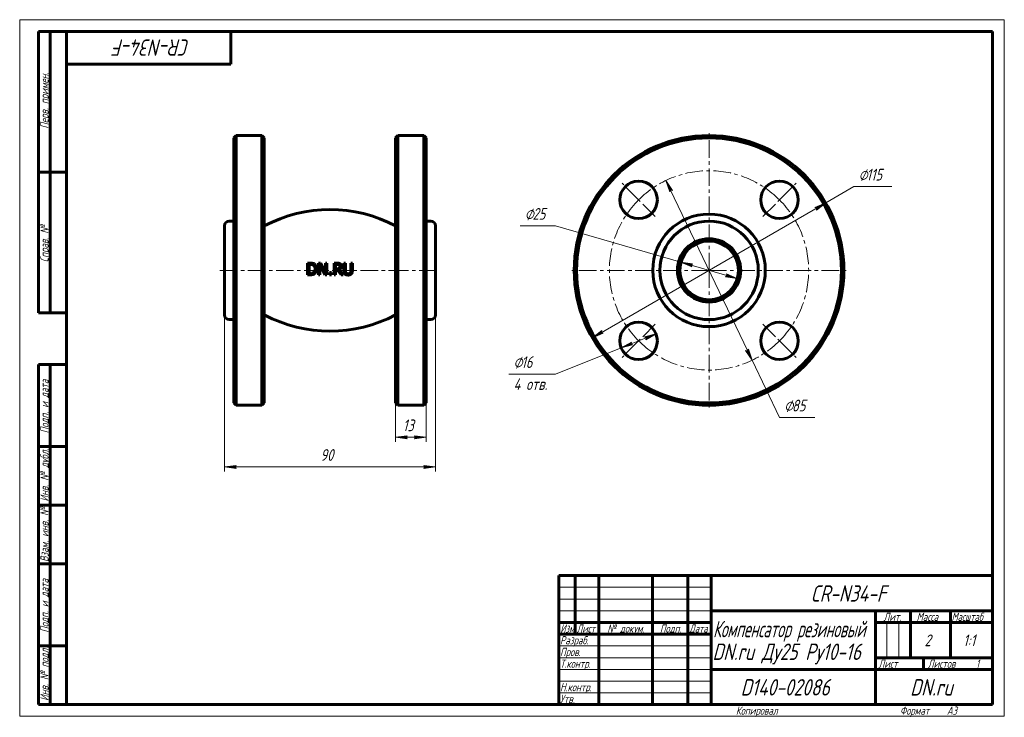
# Model space of a CAD drawing. Header units: millimetres. Extents: x 0 to 420, y 0 to 297.
import ezdxf

# ---------------------------------------------------------------- set-up
doc = ezdxf.new("R2010")
doc.units = ezdxf.units.MM
for name, pattern in [('K5LT_AXLED', [12, 7.5, -1.5, 1.5, -1.5]), ('K5LT_BASIC', [0]), ('K5LT_THIN', [0])]:
    doc.linetypes.add(name, pattern=pattern)
doc.layers.add('Системный слой', color=7, linetype='Continuous')
doc.layers.add('Системный слой (1)', color=7, linetype='Continuous', true_color=0x6c6c6c)
doc.styles.add('KDIMTEXTSTYLE', font='txt', dxfattribs={"width": 0.96, "oblique": 15, "height": 5})
doc.styles.add('KTEXTSTYLE', font='txt', dxfattribs={"width": 0.96, "height": 5})
doc.dimstyles.new('KDIMSTYLE (1.00)', dxfattribs={"dimtxt": 5, "dimasz": 1, "dimexe": 2, "dimexo": 0, "dimgap": 1, "dimtad": 1, "dimtxsty": 'KDIMTEXTSTYLE', "dimsah": 1, "dimcen": 0, "dimdle": 1, "dimadec": 0, "dimazin": 0, "dimtfac": 0.667, "dimtmove": 0, "dimatfit": 3, "dimfxl": 1, "dimtvp": 1, "dimtolj": 1, "dimtzin": 0, "dimarcsym": 0})

# ---------------------------------------------------------------- blocks, each defined once
blk = doc.blocks.new('D0')
at = {"layer": 'Системный слой (1)'}
for points in [[(87.35, 106.33), (92.35, 106.99), (91.85, 106.33), (92.35, 105.68)], [(172.35, 105.68), (177.35, 106.33), (172.35, 106.99), (172.85, 106.33)]]:
    blk.add_hatch(color=7, dxfattribs=at).paths.add_polyline_path(points)
at = {"layer": 'Системный слой (1)', "color": 7, "linetype": 'K5LT_THIN', "lineweight": 18, "true_color": 0xffffff}
for p, q in [((87.35, 171.13), (87.35, 104.33)), ((177.35, 171.13), (177.35, 104.33)), ((87.35, 106.33), (92.35, 106.99)), ((92.35, 105.68), (87.35, 106.33)), ((92.35, 106.99), (91.85, 106.33)), ((91.85, 106.33), (92.35, 105.68)), ((172.85, 106.33), (172.35, 106.99)), ((172.35, 106.99), (177.35, 106.33)), ((177.35, 106.33), (172.35, 105.68)), ((172.35, 105.68), (172.85, 106.33))]:
    blk.add_line(p, q, dxfattribs=at)
blk.add_wipeout([(128.27, 107.33), (128.27, 114.72), (136.11, 114.72), (136.11, 107.33)]).dxf.layer = 'Системный слой (1)'
blk.add_line((87.35, 106.33), (177.35, 106.33), dxfattribs=at)
at = {"layer": 'Системный слой (1)', "color": 7, "insert": (128.27, 113.92), "char_height": 5, "attachment_point": 1, "style": 'KTEXTSTYLE'}
blk.add_mtext('\\fArial|b0|c204|p34;\\H5.0;\\W1.000;\\Q15;\\fGOST Type AU|b0|i0|c204|p34;\\Q15;\\W0.960;90', dxfattribs=at)
blk = doc.blocks.new('KDIMARROW_01')
at = {"layer": 'Системный слой'}
blk.add_hatch(color=0, dxfattribs=at).paths.add_polyline_path([(-5, -0.66), (0, 0), (-5, 0.66), (-4.5, 0)])
at = {"layer": 'Системный слой', "color": 0, "linetype": 'K5LT_THIN', "lineweight": 18}
for p, q in [((-4.5, 0), (-5, 0.66)), ((-5, 0.66), (0, 0)), ((0, 0), (-5, -0.66)), ((-5, -0.66), (-4.5, 0))]:
    blk.add_line(p, q, dxfattribs=at)
at = {"layer": 'Системный слой (1)', "color": 0, "linetype": 'K5LT_THIN', "lineweight": 18}
blk.add_line((294.05, 190.13), (293.05, 190.13), dxfattribs=at)
blk = doc.blocks.new('D1')
at = {"layer": 'Системный слой (1)', "color": 7, "linetype": 'K5LT_THIN', "lineweight": 18, "true_color": 0xffffff}
for p, q in [((160.35, 133.63), (160.35, 116.96)), ((173.35, 133.63), (173.35, 116.96))]:
    blk.add_line(p, q, dxfattribs=at)
blk.add_wipeout([(163.43, 119.96), (163.43, 127.34), (170, 127.34), (170, 119.96)]).dxf.layer = 'Системный слой (1)'
at = {"layer": 'Системный слой (1)'}
for points in [[(164.85, 118.96), (165.35, 119.62), (160.35, 118.96), (165.35, 118.3)], [(173.35, 118.96), (168.35, 119.62), (168.85, 118.96), (168.35, 118.3)]]:
    blk.add_hatch(color=7, dxfattribs=at).paths.add_polyline_path(points)
at = {"layer": 'Системный слой (1)', "color": 7, "linetype": 'K5LT_THIN', "lineweight": 18, "true_color": 0xffffff}
for p, q in [((160.35, 118.96), (165.35, 119.62)), ((165.35, 118.3), (160.35, 118.96)), ((160.35, 118.96), (173.35, 118.96)), ((165.35, 119.62), (164.85, 118.96)), ((164.85, 118.96), (165.35, 118.3)), ((168.85, 118.96), (168.35, 119.62)), ((168.35, 119.62), (173.35, 118.96)), ((173.35, 118.96), (168.35, 118.3)), ((168.35, 118.3), (168.85, 118.96))]:
    blk.add_line(p, q, dxfattribs=at)
at = {"layer": 'Системный слой (1)', "color": 7, "insert": (163.43, 126.55), "char_height": 5, "attachment_point": 1, "style": 'KTEXTSTYLE'}
blk.add_mtext('\\fArial|b0|c204|p34;\\H5.0;\\W1.000;\\Q15;\\fGOST Type AU|b0|i0|c204|p34;\\Q15;\\W0.960;13', dxfattribs=at)
blk = doc.blocks.new('U0')
at = {"layer": 'Системный слой (1)', "color": 30, "linetype": 'K5LT_AXLED', "lineweight": 18, "true_color": 0xff8000}
for q in [(294.05, 249.63), (234.55, 190.13), (353.55, 190.13), (294.05, 130.63)]:
    blk.add_line((294.05, 190.13), q, dxfattribs=at)
blk = doc.blocks.new('U1')
at = {"layer": 'Системный слой (1)', "color": 30, "linetype": 'K5LT_AXLED', "lineweight": 18, "true_color": 0xff8000}
for p, q in [((264, 220.18), (256.93, 227.26)), ((324.11, 220.18), (331.18, 227.26)), ((271.07, 213.11), (264, 220.18)), ((317.03, 213.11), (324.11, 220.18)), ((271.07, 167.15), (264, 160.08)), ((317.03, 167.15), (324.11, 160.08)), ((264, 160.08), (256.93, 153.01)), ((324.11, 160.08), (331.18, 153.01))]:
    blk.add_line(p, q, dxfattribs=at)
for start, end in [(45, 135), (135, 225), (315, 45), (225, 315)]:
    blk.add_arc((294.05, 190.13), 42.5, start, end, dxfattribs=at)
blk = doc.blocks.new('D2')
at = {"layer": 'Системный слой (1)'}
for points in [[(339.84, 215.83), (343.84, 218.9), (339.18, 216.97), (339.94, 216.65)], [(244.27, 161.36), (248.93, 163.29), (248.16, 163.61), (248.27, 164.43)]]:
    blk.add_hatch(color=7, dxfattribs=at).paths.add_polyline_path(points)
at = {"layer": 'Системный слой (1)', "color": 7, "linetype": 'K5LT_THIN', "lineweight": 18, "true_color": 0xffffff}
for p, q in [((244.27, 161.36), (343.84, 218.9)), ((339.18, 216.97), (343.84, 218.9)), ((343.84, 218.9), (339.84, 215.83)), ((339.94, 216.65), (339.18, 216.97)), ((339.84, 215.83), (339.94, 216.65)), ((244.27, 161.36), (248.27, 164.43)), ((248.27, 164.43), (248.16, 163.61)), ((248.93, 163.29), (244.27, 161.36)), ((248.16, 163.61), (248.93, 163.29))]:
    blk.add_line(p, q, dxfattribs=at)
blk.add_arc((294.05, 190.13), 57.5, 208.0291, 180, dxfattribs=at)
blk.add_arc((294.05, 190.13), 57.5, 208.0291, 180, dxfattribs=at)
blk.add_wipeout([(357.85, 226.84), (357.85, 234.22), (369.5, 234.22), (369.5, 226.84)]).dxf.layer = 'Системный слой (1)'
for p, q in [((343.84, 218.9), (355.85, 225.84)), ((355.85, 225.84), (371.99, 225.84))]:
    blk.add_line(p, q, dxfattribs=at)
at = {"layer": 'Системный слой (1)', "color": 7, "char_height": 5, "attachment_point": 1, "style": 'KTEXTSTYLE'}
for s, insert in [('\\fArial|b0|c204|p34;\\H5.0;\\W1.000;\\Q15;\\fGOST Type AU|b0|i0|c204|p34;\\Q15;\\W0.960;⌀', (357.85, 233.43)), ('\\fArial|b0|c204|p34;\\H5.0;\\W1.000;\\Q15;\\fGOST Type AU|b0|i0|c204|p34;\\Q15;\\W0.960;115', (361.16, 233.43))]:
    blk.add_mtext(s, dxfattribs=dict(at, insert=insert))
blk = doc.blocks.new('D3')
at = {"layer": 'Системный слой (1)'}
for points in [[(278.44, 224.24), (275.69, 228.46), (277.26, 223.67), (277.63, 224.4)], [(312.42, 151.8), (310.85, 156.6), (310.47, 155.86), (309.66, 156.03)]]:
    blk.add_hatch(color=7, dxfattribs=at).paths.add_polyline_path(points)
at = {"layer": 'Системный слой (1)', "color": 7, "linetype": 'K5LT_THIN', "lineweight": 18, "true_color": 0xffffff}
for p, q in [((275.69, 228.46), (278.44, 224.24)), ((277.26, 223.67), (275.69, 228.46)), ((275.69, 228.46), (312.42, 151.8)), ((277.63, 224.4), (277.26, 223.67)), ((278.44, 224.24), (277.63, 224.4)), ((312.42, 151.8), (309.66, 156.03)), ((309.66, 156.03), (310.47, 155.86)), ((310.47, 155.86), (310.85, 156.6)), ((310.85, 156.6), (312.42, 151.8))]:
    blk.add_line(p, q, dxfattribs=at)
blk.add_wipeout([(326.11, 128.41), (326.11, 135.79), (336.74, 135.79), (336.74, 128.41)]).dxf.layer = 'Системный слой (1)'
for p, q in [((312.42, 151.8), (324.11, 127.41)), ((324.11, 127.41), (339.19, 127.41))]:
    blk.add_line(p, q, dxfattribs=at)
at = {"layer": 'Системный слой (1)', "color": 7, "char_height": 5, "attachment_point": 1, "style": 'KTEXTSTYLE'}
for s, insert in [('\\fArial|b0|c204|p34;\\H5.0;\\W1.000;\\Q15;\\fGOST Type AU|b0|i0|c204|p34;\\Q15;\\W0.960;⌀', (326.11, 135)), ('\\fArial|b0|c204|p34;\\H5.0;\\W1.000;\\Q15;\\fGOST Type AU|b0|i0|c204|p34;\\Q15;\\W0.960;85', (329.41, 135))]:
    blk.add_mtext(s, dxfattribs=dict(at, insert=insert))
blk = doc.blocks.new('D4')
at = {"layer": 'Системный слой (1)'}
for points in [[(286.37, 192.36), (287.03, 192.85), (282.05, 193.61), (286.67, 191.59)], [(306.06, 186.65), (301.44, 188.68), (301.74, 187.9), (301.07, 187.41)]]:
    blk.add_hatch(color=7, dxfattribs=at).paths.add_polyline_path(points)
at = {"layer": 'Системный слой (1)', "color": 7, "linetype": 'K5LT_THIN', "lineweight": 18, "true_color": 0xffffff}
for p, q in [((282.05, 193.61), (228.53, 209.13)), ((282.05, 193.61), (287.03, 192.85)), ((286.67, 191.59), (282.05, 193.61)), ((306.06, 186.65), (282.05, 193.61)), ((287.03, 192.85), (286.37, 192.36)), ((286.37, 192.36), (286.67, 191.59)), ((301.07, 187.41), (301.74, 187.9)), ((306.06, 186.65), (301.07, 187.41)), ((301.74, 187.9), (301.44, 188.68)), ((301.44, 188.68), (306.06, 186.65))]:
    blk.add_line(p, q, dxfattribs=at)
blk.add_arc((294.05, 190.13), 12.5, 334.6816, 270, dxfattribs=at)
blk.add_arc((294.05, 190.13), 12.5, 334.6816, 270, dxfattribs=at)
blk.add_wipeout([(215.45, 210.13), (215.45, 217.51), (226.09, 217.51), (226.09, 210.13)]).dxf.layer = 'Системный слой (1)'
blk.add_line((228.53, 209.13), (213.45, 209.13), dxfattribs=at)
at = {"layer": 'Системный слой (1)', "color": 7, "char_height": 5, "attachment_point": 1, "style": 'KTEXTSTYLE'}
for s, insert in [('\\fArial|b0|c204|p34;\\H5.0;\\W1.000;\\Q15;\\fGOST Type AU|b0|i0|c204|p34;\\Q15;\\W0.960;⌀', (215.45, 216.72)), ('\\fArial|b0|c204|p34;\\H5.0;\\W1.000;\\Q15;\\fGOST Type AU|b0|i0|c204|p34;\\Q15;\\W0.960;25', (218.76, 216.72))]:
    blk.add_mtext(s, dxfattribs=dict(at, insert=insert))
blk = doc.blocks.new('D5')
at = {"layer": 'Системный слой (1)'}
for points in [[(267.03, 160.58), (271.43, 163.04), (266.54, 161.8), (267.25, 161.38)], [(261.46, 158.36), (260.75, 158.78), (260.97, 159.58), (256.57, 157.12)]]:
    blk.add_hatch(color=7, dxfattribs=at).paths.add_polyline_path(points)
at = {"layer": 'Системный слой (1)', "color": 7, "linetype": 'K5LT_THIN', "lineweight": 18, "true_color": 0xffffff}
for p, q in [((271.43, 163.04), (256.57, 157.12)), ((266.54, 161.8), (271.43, 163.04)), ((267.25, 161.38), (266.54, 161.8)), ((271.43, 163.04), (267.03, 160.58)), ((267.03, 160.58), (267.25, 161.38)), ((256.57, 157.12), (228.53, 145.94)), ((256.57, 157.12), (260.97, 159.58)), ((261.46, 158.36), (256.57, 157.12)), ((260.97, 159.58), (260.75, 158.78)), ((260.75, 158.78), (261.46, 158.36))]:
    blk.add_line(p, q, dxfattribs=at)
blk.add_wipeout([(210.65, 137.56), (210.65, 154.32), (225.89, 154.32), (225.89, 137.56)]).dxf.layer = 'Системный слой (1)'
blk.add_line((228.53, 145.94), (208.65, 145.94), dxfattribs=at)
at = {"layer": 'Системный слой (1)', "color": 7, "char_height": 5, "attachment_point": 1, "style": 'KTEXTSTYLE'}
for s, insert in [('\\fArial|b0|c204|p34;\\H5.0;\\W1.000;\\Q15;\\fGOST Type AU|b0|i0|c204|p34;\\Q15;\\W0.960;⌀', (210.65, 153.52)), ('\\fArial|b0|c204|p34;\\H5.0;\\W1.000;\\Q15;\\fGOST Type AU|b0|i0|c204|p34;\\Q15;\\W0.960;16', (213.96, 153.52)), ('\\fArial|b0|c204|p34;\\H5.0;\\W1.000;\\Q15;\\fGOST Type AU|b0|i0|c204|p34;\\Q15;\\W0.960;4 отв.', (210.65, 144.14))]:
    blk.add_mtext(s, dxfattribs=dict(at, insert=insert))
blk = doc.blocks.new('U2')
at = {"color": 7, "linetype": 'K5LT_THIN', "lineweight": 18, "true_color": 0xffffff}
for p, q in [((0, 0), (0, 297)), ((0, 297), (420, 297)), ((420, 297), (420, 0)), ((230, 55), (295, 55)), ((230, 50), (295, 50)), ((230, 45), (295, 45)), ((369.96, 25), (369.96, 40)), ((374.98, 25), (374.98, 40)), ((230, 30), (295, 30)), ((230, 25), (295, 25)), ((230, 20), (295, 20)), ((230, 15), (295, 15)), ((230, 10), (295, 10)), ((420, 0), (0, 0))]:
    blk.add_line(p, q, dxfattribs=at)
at = {"color": 143, "linetype": 'K5LT_BASIC', "lineweight": 60, "true_color": 0x33acca}
for p, q in [((8, 172), (8, 292)), ((20, 292), (8, 292)), ((13, 172), (13, 292)), ((20, 5), (20, 292)), ((20, 292), (415, 292)), ((90, 292), (90, 278)), ((415, 292), (415, 5)), ((90, 278), (20, 278)), ((20, 232), (8, 232)), ((20, 172), (8, 172)), ((8, 5), (8, 150)), ((20, 150), (8, 150)), ((13, 5), (13, 150)), ((20, 115), (8, 115)), ((20, 90), (8, 90)), ((20, 65), (8, 65)), ((230, 60), (415, 60)), ((230, 5), (230, 60)), ((237, 35), (237, 60)), ((247, 5), (247, 60)), ((270, 5), (270, 60)), ((285, 5), (285, 60)), ((295, 5), (295, 60)), ((295, 45), (415, 45)), ((365, 5), (365, 45)), ((380, 25), (380, 45)), ((397, 25), (397, 45)), ((230, 40), (295, 40)), ((365, 40), (380, 40)), ((380, 40), (415, 40)), ((230, 35), (295, 35)), ((20, 30), (8, 30)), ((365, 25), (415, 25)), ((385.57, 20), (385.57, 25)), ((295, 20), (365, 20)), ((365, 20), (415, 20)), ((20, 5), (8, 5)), ((415, 5), (20, 5))]:
    blk.add_line(p, q, dxfattribs=at)
at = {"color": 7, "attachment_point": 1, "style": 'KTEXTSTYLE'}
for s, insert, char_height, rotation in [('\\fArial|b0|c204|p34;\\H5.0;\\W1.000;\\Q15;\\fGOST Type AU|b0|i0|c204|p34;\\Q15;\\W0.960;\\H7.00;CR-N34-F', (72.66, 281.64), 7, 180), ('\\fArial|b0|c204|p34;\\H5.0;\\W1.000;\\Q15;\\fGOST Type AU|b0|i0|c204|p34;\\Q15;\\W0.960;\\H3.50;Перв. примен.', (8.82, 250.52), 3.5, 90), ('\\fArial|b0|c204|p34;\\H5.0;\\W1.000;\\Q15;\\fGOST Type AU|b0|i0|c204|p34;\\Q15;\\W0.960;\\H3.50;Справ. №', (8.82, 193.63), 3.5, 90), ('\\fArial|b0|c204|p34;\\H5.0;\\W1.000;\\Q15;\\fGOST Type AU|b0|i0|c204|p34;\\Q15;\\W0.960;\\H3.50;Подп. и дата', (8.82, 120.66), 3.5, 90), ('\\fArial|b0|c204|p34;\\H5.0;\\W1.000;\\Q15;\\fGOST Type AU|b0|i0|c204|p34;\\Q15;\\W0.960;\\H3.50;Инв. № дубл.', (8.82, 91.57), 3.5, 90), ('\\fArial|b0|c204|p34;\\H5.0;\\W1.000;\\Q15;\\fGOST Type AU|b0|i0|c204|p34;\\Q15;\\W0.960;\\H3.50;Взам. инв. №', (8.82, 65.8), 3.5, 90), ('\\fArial|b0|c204|p34;\\H5.0;\\W1.000;\\Q15;\\fGOST Type AU|b0|i0|c204|p34;\\Q15;\\W0.960;\\H3.50;Подп. и дата', (8.82, 35.66), 3.5, 90), ('\\fArial|b0|c204|p34;\\H5.0;\\W1.000;\\Q15;\\fGOST Type AU|b0|i0|c204|p34;\\Q15;\\W0.960;\\H3.50;Инв. № подл.', (8.82, 6.57), 3.5, 90)]:
    blk.add_mtext(s, dxfattribs=dict(at, insert=insert, char_height=char_height, rotation=rotation))
for s, insert, char_height in [('\\fArial|b0|c204|p34;\\H5.0;\\W1.000;\\Q15;\\fGOST Type AU|b0|i0|c204|p34;\\Q15;\\W0.960;\\H7.00;CR-N34-F', (337.34, 55.86), 7), ('\\fArial|b0|c204|p34;\\H5.0;\\W1.000;\\Q15;\\fGOST Type AU|b0|i0|c204|p34;\\Q15;\\W0.960;\\H3.50;Лит.', (368.47, 44.18), 3.5), ('\\fArial|b0|c204|p34;\\H5.0;\\W1.000;\\Q15;\\fGOST Type AU|b0|i0|c204|p34;\\Q15;\\W0.960;\\H3.50;Масса', (382.58, 44.18), 3.5), ('\\fArial|b0|c204|p34;\\H5.0;\\W1.000;\\Q15;\\fGOST Type AU|b0|i0|c204|p34;\\Q15;\\W0.926;\\H3.50;Масштаб', (397.52, 44.18), 3.5), ('\\fArial|b0|c204|p34;\\H5.0;\\W1.000;\\Q15;\\fGOST Type AU|b0|i0|c204|p34;\\Q15;\\W0.786;\\H3.50;Изм.', (230.62, 39.18), 3.5), ('\\fArial|b0|c204|p34;\\H5.0;\\W1.000;\\Q15;\\fGOST Type AU|b0|i0|c204|p34;\\Q15;\\W0.800;\\H3.50;Лист', (237.61, 39.18), 3.5), ('\\fArial|b0|c204|p34;\\H5.0;\\W1.000;\\Q15;\\fGOST Type AU|b0|i0|c204|p34;\\Q15;\\W0.960;\\H3.50;№ докум.', (250.63, 39.18), 3.5), ('\\fArial|b0|c204|p34;\\H5.0;\\W1.000;\\Q15;\\fGOST Type AU|b0|i0|c204|p34;\\Q15;\\W0.960;\\H3.50;Подп.', (273.1, 39.18), 3.5), ('\\fArial|b0|c204|p34;\\H5.0;\\W1.000;\\Q15;\\fGOST Type AU|b0|i0|c204|p34;\\Q15;\\W0.800;\\H3.50;Дата', (285.61, 39.18), 3.5), ('\\fArial|b0|c204|p34;\\H5.0;\\W1.000;\\Q15;\\fGOST Type AU|b0|i0|c204|p34;\\Q15;\\W0.759;\\H7.00;Компенсатор резиновый', (295.78, 40.69), 7), ('\\fArial|b0|c204|p34;\\H5.0;\\W1.000;\\Q15;\\fGOST Type AU|b0|i0|c204|p34;\\Q15;\\W0.960;\\H3.50;Разраб.', (230.5, 34.18), 3.5), ('\\fArial|b0|c204|p34;\\H5.0;\\W1.000;\\Q15;\\fGOST Type AU|b0|i0|c204|p34;\\Q15;\\W0.960;2', (386, 34.9), 5), ('\\fArial|b0|c204|p34;\\H5.0;\\W1.000;\\Q15;\\fGOST Type AU|b0|i0|c204|p34;\\Q15;\\W0.960;{\\c16737820;1:1}', (402.44, 34.9), 5), ('\\fArial|b0|c204|p34;\\H5.0;\\W1.000;\\Q15;\\fGOST Type AU|b0|i0|c204|p34;\\Q15;\\W0.936;\\H7.00;DN.ru Ду25 Ру10-16', (295.53, 31.02), 7), ('\\fArial|b0|c204|p34;\\H5.0;\\W1.000;\\Q15;\\fGOST Type AU|b0|i0|c204|p34;\\Q15;\\W0.960;\\H3.50;Пров.', (230.5, 29.18), 3.5), ('\\fArial|b0|c204|p34;\\H5.0;\\W1.000;\\Q15;\\fGOST Type AU|b0|i0|c204|p34;\\Q15;\\W0.960;\\H3.50;Т.контр.', (230.5, 24.18), 3.5), ('\\fArial|b0|c204|p34;\\H5.0;\\W1.000;\\Q15;\\fGOST Type AU|b0|i0|c204|p34;\\Q15;\\W0.960;\\H3.50;Лист', (366.32, 24.18), 3.5), ('\\fArial|b0|c204|p34;\\H5.0;\\W1.000;\\Q15;\\fGOST Type AU|b0|i0|c204|p34;\\Q15;\\W0.960;\\H3.50;Листов', (387.36, 24.18), 3.5), ('\\fArial|b0|c204|p34;\\H5.0;\\W1.000;\\Q15;\\fGOST Type AU|b0|i0|c204|p34;\\Q15;\\W0.960;\\H3.50;1', (407.91, 24.18), 3.5), ('\\fArial|b0|c204|p34;\\H5.0;\\W1.000;\\Q15;\\fGOST Type AU|b0|i0|c204|p34;\\Q15;\\W0.960;\\H3.50;Н.контр.', (230.5, 14.18), 3.5), ('\\fArial|b0|c204|p34;\\H5.0;\\W1.000;\\Q15;\\fGOST Type AU|b0|i0|c204|p34;\\Q15;\\W0.960;\\H7.00;D140-02086', (307.52, 15.86), 7), ('\\fArial|b0|c204|p34;\\H5.0;\\W1.000;\\Q15;\\fGOST Type AU|b0|i0|c204|p34;\\Q15;\\W0.960;\\H7.00;DN.ru', (379.84, 15.86), 7), ('\\fArial|b0|c204|p34;\\H5.0;\\W1.000;\\Q15;\\fGOST Type AU|b0|i0|c204|p34;\\Q15;\\W0.960;\\H3.50;Утв.', (230.5, 9.18), 3.5), ('\\fArial|b0|c204|p34;\\H5.0;\\W1.000;\\Q15;\\fGOST Type AU|b0|i0|c204|p34;\\Q15;\\W0.960;\\H3.50;Копировал', (305.5, 4.18), 3.5), ('\\fArial|b0|c204|p34;\\H5.0;\\W1.000;\\Q15;\\fGOST Type AU|b0|i0|c204|p34;\\Q15;\\W0.960;\\H3.50;Формат', (375.5, 4.18), 3.5), ('\\fArial|b0|c204|p34;\\H5.0;\\W1.000;\\Q15;\\fGOST Type AU|b0|i0|c204|p34;\\Q15;\\W0.960;\\H3.50;A3', (395.5, 4.18), 3.5)]:
    blk.add_mtext(s, dxfattribs=dict(at, insert=insert, char_height=char_height))

msp = doc.modelspace()

# ---------------------------------------------------------------- linework, layer by layer
at = {"layer": 'Системный слой (1)', "color": 143, "linetype": 'K5LT_BASIC', "lineweight": 60, "true_color": 0x33acca}
for p, q in [((91.352, 246.632), (92.352, 247.632)), ((91.352, 246.632), (91.352, 133.632)), ((92.352, 190.132), (92.352, 247.632)), ((92.352, 247.632), (103.352, 247.632)), ((103.352, 247.632), (103.352, 190.132)), ((104.352, 246.632), (103.352, 247.632)), ((104.352, 133.632), (104.352, 246.632)), ((160.352, 246.632), (161.352, 247.632)), ((160.352, 246.632), (160.352, 133.632)), ((161.352, 190.132), (161.352, 247.632)), ((161.352, 247.632), (172.352, 247.632)), ((172.352, 247.632), (172.352, 190.132)), ((173.352, 246.632), (172.352, 247.632)), ((173.352, 133.632), (173.352, 246.632)), ((89.352, 211.132), (91.352, 211.132)), ((173.352, 211.132), (175.352, 211.132)), ((87.352, 209.132), (87.352, 171.132)), ((177.352, 171.132), (177.352, 209.132)), ((123.897, 193.244), (122.759, 193.244)), ((122.759, 193.244), (122.759, 188.244)), ((128.367, 193.244), (127.422, 193.244)), ((127.422, 193.244), (127.422, 188.244)), ((130.38, 189.285), (128.367, 193.244)), ((131, 193.244), (130.38, 193.244)), ((130.38, 193.244), (130.38, 189.285)), ((131, 188.244), (131, 193.244)), ((135.384, 193.244), (134.096, 193.244)), ((134.096, 193.244), (134.096, 188.244)), ((138.302, 193.244), (138.302, 190.124)), ((138.966, 193.244), (138.302, 193.244)), ((138.966, 190.124), (138.966, 193.244)), ((141.256, 193.244), (141.256, 190.108)), ((141.92, 193.244), (141.256, 193.244)), ((141.92, 190.124), (141.92, 193.244)), ((92.352, 132.632), (92.352, 190.132)), ((103.352, 190.132), (103.352, 132.632)), ((123.423, 188.82), (123.423, 192.669)), ((123.423, 192.669), (123.93, 192.669)), ((128.042, 188.244), (128.042, 192.555)), ((128.042, 192.555), (130.255, 188.244)), ((132.143, 189.2), (132.143, 188.244)), ((132.945, 189.2), (132.143, 189.2)), ((132.945, 188.244), (132.945, 189.2)), ((134.76, 192.669), (135.421, 192.669)), ((134.76, 190.789), (134.76, 192.669)), ((135.344, 190.789), (134.76, 190.789)), ((134.76, 188.244), (134.76, 190.234)), ((134.76, 190.234), (135.522, 190.234)), ((135.522, 190.234), (137.102, 188.244)), ((137.965, 188.244), (136.187, 190.42)), ((161.352, 132.632), (161.352, 190.132)), ((172.352, 190.132), (172.352, 132.632)), ((122.759, 188.244), (123.91, 188.244)), ((123.93, 188.82), (123.423, 188.82)), ((127.422, 188.244), (128.042, 188.244)), ((130.255, 188.244), (131, 188.244)), ((132.143, 188.244), (132.945, 188.244)), ((134.096, 188.244), (134.76, 188.244)), ((137.102, 188.244), (137.965, 188.244)), ((89.352, 169.132), (91.352, 169.132)), ((173.352, 169.132), (175.352, 169.132)), ((91.352, 133.632), (92.352, 132.632)), ((92.352, 132.632), (103.352, 132.632)), ((104.352, 133.632), (103.352, 132.632)), ((160.352, 133.632), (161.352, 132.632)), ((161.352, 132.632), (172.352, 132.632)), ((173.352, 133.632), (172.352, 132.632))]:
    msp.add_line(p, q, dxfattribs=at)
at = {"layer": 'Системный слой (1)', "color": 30, "linetype": 'K5LT_AXLED', "lineweight": 18, "true_color": 0xff8000}
for p, q in [((85.352, 190.132), (163.352, 190.132)), ((158.352, 190.132), (179.352, 190.132))]:
    msp.add_line(p, q, dxfattribs=at)
at = {"layer": 'Системный слой (1)', "color": 143, "linetype": 'K5LT_BASIC', "lineweight": 60, "true_color": 0x33acca}
for centre, radius in [((294.053, 190.132), 56.5), ((264.001, 220.184), 8), ((324.105, 220.184), 8), ((294.053, 190.132), 24), ((294.053, 190.132), 21), ((294.053, 190.132), 13.5), ((264.001, 160.08), 8), ((324.105, 160.08), 8)]:
    msp.add_circle(centre, radius, dxfattribs=at)
for centre, radius, start, end in [((294.053, 190.132), 57.5, 0, 180), ((132.352, 156.043), 60, 62.18186, 117.81814), ((89.352, 209.132), 2, 90, 180), ((175.352, 209.132), 2, 0, 90), ((294.053, 190.132), 12.5, 90, 270), ((294.053, 190.132), 12.5, 270, 90), ((294.053, 190.132), 57.5, 180, 0), ((89.352, 171.132), 2, 180, 270), ((132.352, 224.221), 60, 242.18186, 297.81814), ((175.352, 171.132), 2, 270, 0)]:
    msp.add_arc(centre, radius, start, end, dxfattribs=at)
for points, knots in [([(125.688, 192.847), (125.521, 192.957), (125.335, 193.038), (124.92, 193.169), (124.584, 193.244), (123.897, 193.244)], [0, 0, 0, 0, 0.06066211, 0.06066211, 0.13203952, 0.13203952, 0.13203952, 0.13203952]), ([(136.657, 192.981), (136.538, 193.057), (136.411, 193.118), (136.268, 193.161), (136.258, 193.163), (136.234, 193.17), (136.219, 193.174), (136.182, 193.183), (136.161, 193.187), (136.126, 193.194), (136.115, 193.196), (136.073, 193.203), (136.037, 193.208), (135.928, 193.221), (135.844, 193.229), (135.688, 193.238), (135.627, 193.24), (135.506, 193.243), (135.447, 193.244), (135.384, 193.244)], [0, 0, 0, 0, 0.042400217, 0.042400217, 0.044790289, 0.044790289, 0.047292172, 0.047292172, 0.050028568, 0.050028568, 0.051211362, 0.051211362, 0.054387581, 0.054387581, 0.059843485, 0.059843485, 0.062823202, 0.062823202, 0.065299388, 0.065299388, 0.065299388, 0.065299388]), ([(123.93, 192.669), (124.005, 192.669), (124.075, 192.667), (124.214, 192.662), (124.281, 192.657), (124.415, 192.644), (124.48, 192.636), (124.591, 192.618), (124.639, 192.608), (124.724, 192.588), (124.763, 192.577), (124.957, 192.52), (125.108, 192.453), (125.251, 192.369)], [-0.10102837, -0.10102837, -0.10102837, -0.10102837, -0.09261952, -0.09261952, -0.08310158, -0.08310158, -0.07191246, -0.07191246, -0.06124042, -0.06124042, -0.05037301, -0.05037301, 0, 0, 0, 0]), ([(125.311, 189.152), (125.194, 189.069), (125.067, 189.003), (124.858, 188.928), (124.723, 188.885), (124.309, 188.829), (124.117, 188.82), (123.93, 188.82)], [-0.25406237, -0.25406237, -0.25406237, -0.25406237, -0.1263065, -0.1263065, -0.05667866, -0.05667866, 0, 0, 0, 0]), ([(125.251, 192.369), (125.383, 192.288), (125.5, 192.189), (125.664, 191.997), (125.719, 191.917), (125.784, 191.799), (125.802, 191.765), (125.827, 191.711), (125.836, 191.692), (125.902, 191.536), (125.941, 191.392), (125.993, 191.1), (126.006, 190.951), (126.008, 190.784), (126.008, 190.766), (126.008, 190.748)], [-0.18886838, -0.18886838, -0.18886838, -0.18886838, -0.14199174, -0.14199174, -0.11257206, -0.11257206, -0.10103045, -0.10103045, -0.09455594, -0.09455594, -0.0499734, -0.0499734, -0.00543022, -0.00543022, 0, 0, 0, 0]), ([(126.008, 190.748), (126.008, 190.5), (125.985, 190.242), (125.881, 189.879), (125.815, 189.696), (125.582, 189.37), (125.457, 189.25), (125.311, 189.152)], [-0.25079273, -0.25079273, -0.25079273, -0.25079273, -0.12075073, -0.12075073, -0.0530696, -0.0530696, 0, 0, 0, 0]), ([(125.68, 188.645), (125.781, 188.712), (125.874, 188.786), (126.014, 188.919), (126.064, 188.973), (126.155, 189.08), (126.194, 189.131), (126.279, 189.25), (126.321, 189.318), (126.382, 189.424), (126.404, 189.466), (126.431, 189.518), (126.437, 189.531), (126.52, 189.704), (126.579, 189.87), (126.642, 190.13), (126.66, 190.22), (126.683, 190.39), (126.691, 190.469), (126.699, 190.612), (126.701, 190.676), (126.701, 190.74)], [-0.20815294, -0.20815294, -0.20815294, -0.20815294, -0.18517665, -0.18517665, -0.17107012, -0.17107012, -0.15842003, -0.15842003, -0.14096153, -0.14096153, -0.12891576, -0.12891576, -0.1246475, -0.1246475, -0.07120053, -0.07120053, -0.04304434, -0.04304434, -0.0192445, -0.0192445, 0, 0, 0, 0]), ([(126.701, 190.74), (126.701, 190.918), (126.689, 191.097), (126.656, 191.309), (126.65, 191.345), (126.605, 191.571), (126.548, 191.757), (126.458, 191.954), (126.447, 191.975), (126.403, 192.063), (126.363, 192.136), (126.285, 192.258), (126.252, 192.305), (126.192, 192.384), (126.166, 192.416), (126.007, 192.603), (125.857, 192.735), (125.688, 192.847)], [0, 0, 0, 0, 0.05346196, 0.05346196, 0.06442927, 0.06442927, 0.12287872, 0.12287872, 0.12976877, 0.12976877, 0.14951509, 0.14951509, 0.16130657, 0.16130657, 0.16926141, 0.16926141, 0.20734108, 0.20734108, 0.20734108, 0.20734108]), ([(136.247, 191.048), (136.195, 190.996), (136.137, 190.952), (136.049, 190.905), (136.027, 190.894), (135.974, 190.872), (135.944, 190.862), (135.905, 190.85), (135.893, 190.847), (135.874, 190.842), (135.866, 190.841), (135.762, 190.818), (135.661, 190.804), (135.487, 190.791), (135.415, 190.789), (135.344, 190.789)], [-0.06948914, -0.06948914, -0.06948914, -0.06948914, -0.062149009, -0.062149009, -0.059604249, -0.059604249, -0.055600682, -0.055600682, -0.053403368, -0.053403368, -0.051597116, -0.051597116, -0.021334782, -0.021334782, 0, 0, 0, 0]), ([(135.421, 192.669), (135.496, 192.669), (135.574, 192.667), (135.707, 192.657), (135.762, 192.651), (135.839, 192.639), (135.862, 192.635), (135.923, 192.622), (135.962, 192.613), (136.01, 192.597), (136.021, 192.593), (136.096, 192.566), (136.158, 192.536), (136.215, 192.499)], [-0.082237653, -0.082237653, -0.082237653, -0.082237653, -0.059558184, -0.059558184, -0.043214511, -0.043214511, -0.036038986, -0.036038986, -0.02397928, -0.02397928, -0.020554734, -0.020554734, 0, 0, 0, 0]), ([(136.187, 190.42), (136.318, 190.469), (136.444, 190.531), (136.673, 190.683), (136.773, 190.77), (136.894, 190.905), (136.922, 190.939), (136.96, 190.99), (136.974, 191.009), (136.994, 191.04), (137.002, 191.052), (137.013, 191.069), (137.017, 191.075), (137.089, 191.196), (137.14, 191.32), (137.209, 191.594), (137.224, 191.74), (137.224, 191.887)], [0, 0, 0, 0, 0.04224172, 0.04224172, 0.08245168, 0.08245168, 0.09689816, 0.09689816, 0.10697059, 0.10697059, 0.11528201, 0.11528201, 0.12087808, 0.12087808, 0.24807884, 0.24807884, 0.38606389, 0.38606389, 0.38606389, 0.38606389]), ([(136.215, 192.499), (136.271, 192.461), (136.322, 192.416), (136.384, 192.341), (136.4, 192.318), (136.427, 192.275), (136.438, 192.255), (136.45, 192.23), (136.452, 192.226), (136.458, 192.212), (136.462, 192.203), (136.499, 192.113), (136.518, 192.027), (136.53, 191.905), (136.531, 191.869), (136.531, 191.834)], [-0.066994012, -0.066994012, -0.066994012, -0.066994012, -0.053130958, -0.053130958, -0.047034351, -0.047034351, -0.041290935, -0.041290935, -0.039865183, -0.039865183, -0.037107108, -0.037107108, -0.010595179, -0.010595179, 0, 0, 0, 0]), ([(136.531, 191.834), (136.531, 191.761), (136.526, 191.666), (136.511, 191.573), (136.496, 191.489), (136.48, 191.431), (136.454, 191.358), (136.446, 191.337), (136.405, 191.244), (136.347, 191.151), (136.271, 191.07), (136.247, 191.048)], [-0.077033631, -0.077033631, -0.077033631, -0.077033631, -0.060073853, -0.055394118, -0.055394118, -0.040232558, -0.040232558, -0.033617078, -0.033617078, -0.009642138, 0, 0, 0, 0]), ([(137.224, 191.887), (137.224, 192.033), (137.208, 192.181), (137.145, 192.395), (137.1, 192.52), (136.904, 192.789), (136.79, 192.895), (136.657, 192.981)], [0, 0, 0, 0, 0.043900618, 0.043900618, 0.06708928, 0.06708928, 0.088035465, 0.088035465, 0.088035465, 0.088035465]), ([(138.302, 190.124), (138.302, 189.929), (138.312, 189.726), (138.379, 189.29), (138.434, 189.142), (138.539, 188.889), (138.644, 188.734), (138.78, 188.601)], [0, 0, 0, 0, 0.05871823, 0.05871823, 0.13248263, 0.13248263, 0.30445974, 0.30445974, 0.30445974, 0.30445974]), ([(139.181, 189.115), (139.106, 189.229), (139.053, 189.354), (138.987, 189.638), (138.966, 189.851), (138.966, 190.124)], [0, 0, 0, 0, 0.041188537, 0.041188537, 0.087658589, 0.087658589, 0.087658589, 0.087658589]), ([(140.109, 188.706), (139.998, 188.706), (139.885, 188.715), (139.768, 188.738), (139.76, 188.74), (139.715, 188.75), (139.679, 188.76), (139.61, 188.783), (139.577, 188.795), (139.518, 188.822), (139.492, 188.835), (139.402, 188.886), (139.344, 188.93), (139.267, 189.005), (139.243, 189.032), (139.207, 189.078), (139.194, 189.096), (139.181, 189.115)], [-0.10684752, -0.10684752, -0.10684752, -0.10684752, -0.07355199, -0.07355199, -0.07101297, -0.07101297, -0.05963768, -0.05963768, -0.04903841, -0.04903841, -0.03991871, -0.03991871, -0.01772858, -0.01772858, -0.00686208, -0.00686208, 0, 0, 0, 0]), ([(141.041, 189.115), (141.002, 189.057), (140.957, 189.005), (140.851, 188.911), (140.792, 188.872), (140.649, 188.799), (140.553, 188.763), (140.332, 188.716), (140.22, 188.706), (140.109, 188.706)], [0, 0, 0, 0, 0.020954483, 0.020954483, 0.042518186, 0.042518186, 0.069206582, 0.069206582, 0.09524055, 0.09524055, 0.09524055, 0.09524055]), ([(141.256, 190.108), (141.256, 189.964), (141.249, 189.812), (141.214, 189.527), (141.19, 189.438), (141.136, 189.282), (141.094, 189.196), (141.041, 189.115)], [0, 0, 0, 0, 0.04322018, 0.04322018, 0.08601152, 0.08601152, 0.1458073, 0.1458073, 0.1458073, 0.1458073]), ([(141.442, 188.601), (141.552, 188.706), (141.642, 188.826), (141.757, 189.052), (141.828, 189.215), (141.908, 189.704), (141.92, 189.917), (141.92, 190.124)], [0, 0, 0, 0, 0.045774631, 0.045774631, 0.076103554, 0.076103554, 0.097873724, 0.097873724, 0.097873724, 0.097873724]), ([(123.91, 188.244), (123.992, 188.244), (124.07, 188.245), (124.22, 188.25), (124.292, 188.253), (124.433, 188.262), (124.501, 188.267), (124.637, 188.281), (124.702, 188.29), (124.816, 188.307), (124.865, 188.316), (124.955, 188.335), (124.997, 188.345), (125.067, 188.365), (125.096, 188.373), (125.134, 188.386), (125.146, 188.389), (125.341, 188.456), (125.516, 188.542), (125.68, 188.645)], [0, 0, 0, 0, 0.02507438, 0.02507438, 0.05129507, 0.05129507, 0.08054996, 0.08054996, 0.11443547, 0.11443547, 0.14645006, 0.14645006, 0.18055781, 0.18055781, 0.20890488, 0.20890488, 0.22299261, 0.22299261, 0.45623223, 0.45623223, 0.45623223, 0.45623223]), ([(138.78, 188.601), (138.916, 188.464), (139.075, 188.361), (139.424, 188.216), (139.689, 188.139), (140.109, 188.139)], [0, 0, 0, 0, 0.05822138, 0.05822138, 0.1145953, 0.1145953, 0.1145953, 0.1145953]), ([(140.109, 188.139), (140.215, 188.139), (140.324, 188.143), (140.52, 188.164), (140.608, 188.177), (140.715, 188.201), (140.735, 188.206), (140.774, 188.216), (140.794, 188.222), (140.838, 188.236), (140.862, 188.243), (140.922, 188.265), (140.96, 188.28), (141.036, 188.314), (141.072, 188.332), (141.116, 188.356), (141.122, 188.359), (141.243, 188.428), (141.347, 188.508), (141.442, 188.601)], [0, 0, 0, 0, 0.03205753, 0.03205753, 0.05831722, 0.05831722, 0.0646866, 0.0646866, 0.07029171, 0.07029171, 0.07572794, 0.07572794, 0.08338364, 0.08338364, 0.08997175, 0.08997175, 0.09103933, 0.09103933, 0.11109909, 0.11109909, 0.11109909, 0.11109909])]:
    msp.add_open_spline(points, degree=3, knots=knots, dxfattribs=at)

# ---------------------------------------------------------------- block references
at = {"layer": 'Системный слой (1)'}
for name in ['U0', 'U1']:
    msp.add_blockref(name, (0, 0), dxfattribs=at)

# ---------------------------------------------------------------- next in the draw order: dimensions: what is measured, and where the dimension line sits
at = {"layer": 'Системный слой (1)', "color": 7}
dim = msp.add_diameter_dim_2p(p1=(244.267, 161.363), p2=(343.839, 218.901), dimstyle='KDIMSTYLE (1.00)', override={"dimtih": 1, "dimtoh": 1, "dimpost": '\\fGOST Type AU|b0|c204|p34;\\H5.0;\\W0.960;\\Q15;<>', "dimblk1": 'KDIMARROW_01', "dimblk2": 'KDIMARROW_01', "dimclrt": 7, "dimtol": 1, "dimtp": 0, "dimtm": 0, "dimtdec": 5, "dimtmove": 1, "dimatfit": 2, "dimtolj": 1}, dxfattribs=at)
dim.commit()
dim.dimension.update_dxf_attribs({"geometry": 'D2', "text_midpoint": (357.848, 225.841), "dimtype": 163})
dim = msp.add_linear_dim(base=(87.352, 106.334), p1=(177.352, 171.132), p2=(87.352, 171.132), dimstyle='KDIMSTYLE (1.00)', override={"dimexo": 0, "dimpost": '\\fGOST Type AU|b0|c204|p34;\\H5.0;\\W0.960;\\Q15;<>', "dimblk1": 'KDIMARROW_01', "dimblk2": 'KDIMARROW_01', "dimse1": 0, "dimse2": 0, "dimclrt": 7, "dimtol": 1, "dimtp": 0, "dimtm": 0, "dimtdec": 5, "dimtolj": 1}, dxfattribs=at)
dim.commit()
dim.dimension.update_dxf_attribs({"geometry": 'D0', "text_midpoint": (132.352, 106.334), "dimtype": 160})

# ---------------------------------------------------------------- next in the draw order: dimensions: what is measured, and where the dimension line sits
dim = msp.add_diameter_dim_2p(p1=(275.689, 228.46), p2=(312.417, 151.804), dimstyle='KDIMSTYLE (1.00)', override={"dimtih": 1, "dimtoh": 1, "dimpost": '\\fGOST Type AU|b0|c204|p34;\\H5.0;\\W0.960;\\Q15;<>', "dimblk1": 'KDIMARROW_01', "dimblk2": 'KDIMARROW_01', "dimclrt": 7, "dimtol": 1, "dimtp": 0, "dimtm": 0, "dimtdec": 5, "dimtmove": 1, "dimatfit": 2, "dimtolj": 1}, dxfattribs=at)
dim.commit()
dim.dimension.update_dxf_attribs({"geometry": 'D3', "text_midpoint": (326.105, 127.408), "dimtype": 163})
dim = msp.add_diameter_dim_2p(p1=(271.432, 163.043), p2=(256.57, 157.117), dimstyle='KDIMSTYLE (1.00)', override={"dimtih": 1, "dimtoh": 1, "dimpost": '\\fGOST Type AU|b0|c204|p34;\\H5.0;\\W0.960;\\Q15;<>\\X\\fGOST Type AU|b0|c204|p34;\\H5.0;\\W0.960;\\Q15;\\fGOST Type AU|b0|i0|c204|p34;\\Q15;4 отв.', "dimblk1": 'KDIMARROW_01', "dimblk2": 'KDIMARROW_01', "dimclrt": 7, "dimtol": 1, "dimtp": 0, "dimtm": 0, "dimtdec": 5, "dimtmove": 1, "dimatfit": 2, "dimtolj": 1}, dxfattribs=at)
dim.commit()
dim.dimension.update_dxf_attribs({"geometry": 'D5', "text_midpoint": (226.529, 145.937)})
dim = msp.add_linear_dim(base=(160.352, 118.958), p1=(173.352, 133.632), p2=(160.352, 133.632), dimstyle='KDIMSTYLE (1.00)', override={"dimexo": 0, "dimpost": '\\fGOST Type AU|b0|c204|p34;\\H5.0;\\W0.960;\\Q15;<>', "dimblk1": 'KDIMARROW_01', "dimblk2": 'KDIMARROW_01', "dimse1": 0, "dimse2": 0, "dimclrt": 7, "dimtol": 1, "dimtp": 0, "dimtm": 0, "dimtdec": 5, "dimtolj": 1}, dxfattribs=at)
dim.commit()
dim.dimension.update_dxf_attribs({"geometry": 'D1', "text_midpoint": (166.852, 118.958), "dimtype": 160})

# ---------------------------------------------------------------- next in the draw order: dimensions: what is measured, and where the dimension line sits
dim = msp.add_diameter_dim_2p(p1=(306.058, 186.651), p2=(282.048, 193.613), dimstyle='KDIMSTYLE (1.00)', override={"dimtih": 1, "dimtoh": 1, "dimpost": '\\fGOST Type AU|b0|c204|p34;\\H5.0;\\W0.960;\\Q15;<>', "dimblk1": 'KDIMARROW_01', "dimblk2": 'KDIMARROW_01', "dimclrt": 7, "dimtol": 1, "dimtp": 0, "dimtm": 0, "dimtdec": 5, "dimtmove": 1, "dimatfit": 2, "dimtolj": 1}, dxfattribs=at)
dim.commit()
dim.dimension.update_dxf_attribs({"geometry": 'D4', "text_midpoint": (226.529, 209.132), "dimtype": 163})

# ---------------------------------------------------------------- next in the draw order: block references
msp.add_blockref('U2', (0, 0))

doc.saveas('drawing.dxf')
